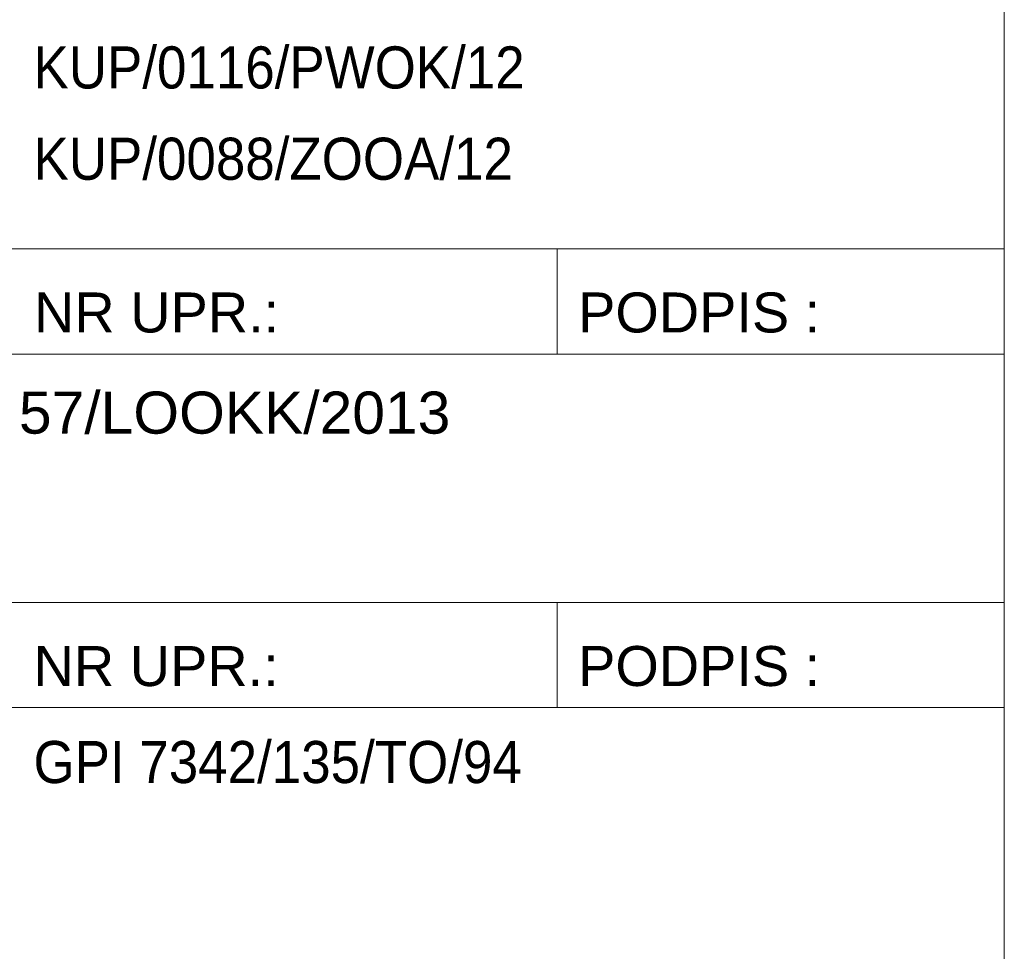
# Model space of a CAD drawing. Header units: centimetres. Extents: x 4440 to 22481, y -13438 to -10264.
# Tile 14 of 20: x 22149 to 22449, y -12867 to -12584. Entities that reach past the tile are written whole.
import ezdxf

# ---------------------------------------------------------------- set-up
doc = ezdxf.new("R2010")
doc.units = ezdxf.units.CM
doc.header["$MEASUREMENT"] = 0
doc.styles.add('GENERATED_STYLE_2', font='txt')

msp = doc.modelspace()

# ---------------------------------------------------------------- linework, layer by layer
at = {"color": 7, "linetype": 'Continuous', "lineweight": 13}
for p, q in [((21872.77, -12653.79), (22448.77, -12653.79)), ((22312.77, -12653.79), (22312.77, -12685.79)), ((21872.77, -12685.79), (22448.77, -12685.79)), ((21872.77, -12761.3), (22448.77, -12761.3)), ((22312.77, -12761.3), (22312.77, -12793.3)), ((21872.77, -12793.3), (22448.77, -12793.3))]:
    msp.add_line(p, q, dxfattribs=at)
at = {"color": 7, "linetype": 'Continuous', "lineweight": 13, "flags": 128}
msp.add_lwpolyline([(21872.77, -11161.7), (22448.77, -11161.7), (22448.77, -13438.44), (21872.77, -13438.44)], close=True, dxfattribs=at)

# ---------------------------------------------------------------- texts
at = {"color": 7, "linetype": 'Continuous', "lineweight": 13, "attachment_point": 4, "style": 'GENERATED_STYLE_2'}
for s, insert, char_height in [('\\A1;{\\W0.900000x;\\pql;\\fArial|b0|i0|c238|p38;KUP/0116/PWOK/12}', (22153.55, -12598.72), 12.8), ('\\A1;{\\W0.900000x;\\pql;\\fArial|b0|i0|c238|p38;KUP/0088/ZOOA/12}', (22153.55, -12626.48), 12.8), ('\\A1;{\\pql;\\fArial|b0|i0|c238|p38;NR UPR.:}', (22153.71, -12673.23), 12.16), ('\\A1;{\\pql;\\fArial|b0|i0|c238|p38;PODPIS :}', (22319.17, -12673.22), 12.16), ('\\A1;{\\pql;\\fArial|b0|i0|c238|p38;57/LOOKK/2013}', (22149.11, -12703.68), 12.8), ('\\A1;{\\pql;\\fArial|b0|i0|c238|p38;NR UPR.:}', (22153.57, -12780.74), 12.16), ('\\A1;{\\pql;\\fArial|b0|i0|c238|p38;PODPIS :}', (22319.17, -12780.73), 12.16), ('\\A1;{\\W0.900000x;\\pql;\\fArial|b0|i0|c238|p38;GPI 7342/135/TO/94}', (22153.55, -12809.93), 12.8)]:
    msp.add_mtext(s, dxfattribs=dict(at, insert=insert, char_height=char_height))

doc.saveas('drawing.dxf')
